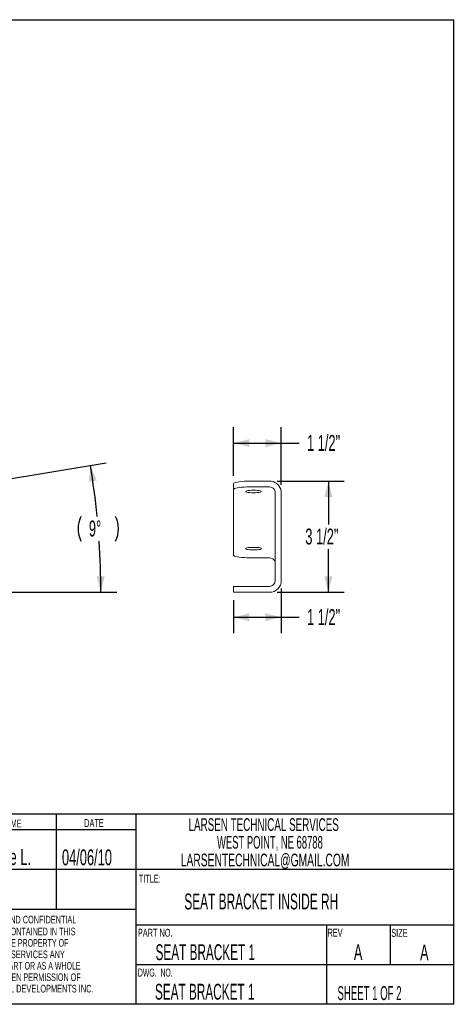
# Model space of a CAD drawing. Header units: inches. Extents: x 1.5 to 42.5, y 1.5 to 32.5.
# Tile 2 of 2: x 28.8 to 42.5, y 1.5 to 32.5. Entities that reach past the tile are written whole.
import ezdxf

# ---------------------------------------------------------------- set-up
doc = ezdxf.new("R2010")
doc.units = ezdxf.units.IN
doc.header["$MEASUREMENT"] = 0
doc.layers.add('TITLE_BLOCK', color=7, linetype='Continuous')
doc.styles.add('SLDTEXTSTYLE0', font='TXT', dxfattribs={"width": 0.559625})
doc.styles.add('SLDTEXTSTYLE1', font='TXT', dxfattribs={"width": 0.554583})
doc.styles.add('SLDTEXTSTYLE10', font='TXT', dxfattribs={"width": 0.552845})
doc.styles.add('SLDTEXTSTYLE11', font='TXT', dxfattribs={"width": 0.571389})
doc.styles.add('SLDTEXTSTYLE12', font='TXT', dxfattribs={"width": 0.548281})
doc.styles.add('SLDTEXTSTYLE13', font='TXT', dxfattribs={"width": 0.5775})
doc.styles.add('SLDTEXTSTYLE14', font='TXT', dxfattribs={"width": 0.558462})
doc.styles.add('SLDTEXTSTYLE15', font='TXT', dxfattribs={"width": 0.578696})
doc.styles.add('SLDTEXTSTYLE2', font='TXT', dxfattribs={"width": 0.51425})
doc.styles.add('SLDTEXTSTYLE4', font='TXT', dxfattribs={"width": 0.605})
doc.styles.add('SLDTEXTSTYLE5', font='TXT', dxfattribs={"width": 0.518571})
doc.styles.add('SLDTEXTSTYLE8', font='TXT', dxfattribs={"width": 0.581731})
doc.styles.add('SLDTEXTSTYLE9', font='TXT', dxfattribs={"width": 0.565968})
doc.dimstyles.new('SLDDIMSTYLE0', dxfattribs={"dimtxt": 0.5, "dimasz": 0.5, "dimexe": 0, "dimexo": 0.0625, "dimgap": 0.125, "dimtad": 0, "dimtih": 1, "dimtoh": 1, "dimdec": 3, "dimzin": 12, "dimdsep": 46, "dimtxsty": 'SLDTEXTSTYLE4', "dimsah": 1, "dimcen": 0.09, "dimadec": 0, "dimazin": 0, "dimtfac": 1, "dimtdec": 3, "dimtofl": 0, "dimtmove": 0, "dimatfit": 3, "dimfxl": 0, "dimtolj": 1, "dimtzin": 12, "dimarcsym": 0})
doc.dimstyles.new('SLDDIMSTYLE1', dxfattribs={"dimtxt": 0.5, "dimasz": 0.5, "dimexe": 0, "dimexo": 0.0625, "dimgap": 0.125, "dimtad": 0, "dimtih": 1, "dimtoh": 1, "dimdec": 4, "dimlfac": 4, "dimzin": 12, "dimdsep": 46, "dimtxsty": 'SLDTEXTSTYLE4', "dimsah": 1, "dimcen": 0.09, "dimadec": 0, "dimazin": 0, "dimtfac": 1, "dimtdec": 3, "dimtofl": 0, "dimtmove": 0, "dimatfit": 3, "dimfxl": 0, "dimtolj": 1, "dimtzin": 12, "dimarcsym": 0})

# ---------------------------------------------------------------- blocks, each defined once
blk = doc.blocks.new('SW_NOTE_1')
at = {"layer": 'TITLE_BLOCK', "color": 0, "char_height": 0.24, "attachment_point": 1}
for s, insert, style in [('THE INFORMATION CONTAINED IN THIS', (0, 0.309), 'SLDTEXTSTYLE9'), ('DRAWING IS THE SOLE PROPERTY OF', (0, -0.051), 'SLDTEXTSTYLE10'), ('LARSEN TECHNICAL SERVICES ANY', (0, -0.411), 'SLDTEXTSTYLE11'), ('REPRODUCTION IN PART OR AS A WHOLE', (0, -0.771), 'SLDTEXTSTYLE12'), ('WITHOUT THE WRITTEN PERMISSION OF', (0, -1.131), 'SLDTEXTSTYLE9'), ('DONNER INDUSTRIAL DEVELOPMENTS INC.', (0, -1.491), 'SLDTEXTSTYLE13'), ('IS  PROHIBITED.', (0, -1.851), 'SLDTEXTSTYLE14')]:
    blk.add_mtext(s, dxfattribs=dict(at, insert=insert, style=style))
blk = doc.blocks.new('SW_NOTE_2')
at = {"layer": 'TITLE_BLOCK', "color": 0, "char_height": 0.4, "attachment_point": 1}
for s, insert, style in [('LARSEN TECHNICAL SERVICES', (0, 0.516), 'SLDTEXTSTYLE15'), ('WEST POINT, NE 68788', (0.896, -0.042), 'SLDTEXTSTYLE1'), ('LARSENTECHNICAL@GMAIL.COM', (-0.245, -0.599), 'SLDTEXTSTYLE4')]:
    blk.add_mtext(s, dxfattribs=dict(at, insert=insert, style=style))
blk = doc.blocks.new('*D10')
at = {"layer": 'TITLE_BLOCK'}
for p, q in [((27.858, 17.935), (31.555, 18.548)), ((24.186, 14.473), (31.891, 14.473))]:
    blk.add_line(p, q, dxfattribs=at)
for centre, radius, start, end in [((6.981, 14.473), 24.41, 5.6232, 9.4135), ((31.542, 16.476), 0.869, 153.4349, 206.5651), ((31.075, 16.476), 0.869, 333.4349, 26.5651), ((6.981, 14.473), 24.41, 360, 3.7915)]:
    blk.add_arc(centre, radius, start, end, dxfattribs=at)
for points in [[(31.062, 18.466), (31.015, 17.953), (31.262, 17.991)], [(31.391, 14.473), (31.511, 14.975), (31.261, 14.972)]]:
    blk.add_solid(points, dxfattribs=at)
at = {"layer": 'TITLE_BLOCK', "insert": (31.014, 16.732), "char_height": 0.5, "attachment_point": 1, "style": 'SLDTEXTSTYLE4'}
blk.add_mtext('9°', dxfattribs=at)
blk = doc.blocks.new('*D16')
at = {"layer": 'TITLE_BLOCK'}
for p, q in [((37.07, 14.598), (37.07, 13.189)), ((35.57, 14.223), (35.57, 13.189)), ((35.57, 13.689), (37.07, 13.689)), ((37.07, 13.689), (37.63, 13.689))]:
    blk.add_line(p, q, dxfattribs=at)
for points in [[(35.57, 13.689), (36.07, 13.564), (36.07, 13.814)], [(37.07, 13.689), (36.57, 13.814), (36.57, 13.564)]]:
    blk.add_solid(points, dxfattribs=at)
at = {"layer": 'TITLE_BLOCK', "insert": (37.88, 13.945), "char_height": 0.5, "attachment_point": 1, "style": 'SLDTEXTSTYLE4'}
blk.add_mtext('1 1/2"', dxfattribs=at)
blk = doc.blocks.new('*D17')
at = {"layer": 'TITLE_BLOCK'}
for p, q in [((35.57, 18.144), (35.57, 19.671)), ((37.07, 17.853), (37.07, 19.671)), ((35.57, 19.171), (37.07, 19.171)), ((37.07, 19.171), (37.63, 19.171))]:
    blk.add_line(p, q, dxfattribs=at)
for points in [[(35.57, 19.171), (36.07, 19.046), (36.07, 19.296)], [(37.07, 19.171), (36.57, 19.296), (36.57, 19.046)]]:
    blk.add_solid(points, dxfattribs=at)
at = {"layer": 'TITLE_BLOCK', "insert": (37.88, 19.427), "char_height": 0.5, "attachment_point": 1, "style": 'SLDTEXTSTYLE4'}
blk.add_mtext('1 1/2"', dxfattribs=at)
blk = doc.blocks.new('*D18')
at = {"layer": 'TITLE_BLOCK'}
for p, q in [((36.945, 17.976), (39.053, 17.976)), ((38.553, 17.976), (38.553, 16.613)), ((38.553, 14.473), (38.553, 15.836)), ((36.945, 14.473), (39.053, 14.473))]:
    blk.add_line(p, q, dxfattribs=at)
for points in [[(38.553, 17.976), (38.428, 17.476), (38.678, 17.476)], [(38.553, 14.473), (38.678, 14.973), (38.428, 14.973)]]:
    blk.add_solid(points, dxfattribs=at)
at = {"layer": 'TITLE_BLOCK', "insert": (37.827, 16.48), "char_height": 0.5, "attachment_point": 1, "style": 'SLDTEXTSTYLE4'}
blk.add_mtext('3 1/2"', dxfattribs=at)

msp = doc.modelspace()

# ---------------------------------------------------------------- linework, layer by layer
at = {"color": 7, "linetype": 'Continuous', "lineweight": 15}
for p, q in [((35.570485, 17.708824), (35.570485, 17.893799)), ((35.570485, 17.708824), (35.570485, 15.643891)), ((36.695485, 17.975579), (36.070485, 17.975579)), ((36.695485, 17.790604), (36.070485, 17.790604)), ((36.882985, 17.193079), (36.882985, 17.60337)), ((37.070485, 17.60337), (37.070485, 17.193079)), ((36.882985, 15.362287), (36.882985, 17.193079)), ((37.070485, 15.362287), (37.070485, 17.193079)), ((36.070485, 15.562112), (36.695485, 15.562112)), ((36.882985, 14.916398), (36.882985, 15.362287)), ((37.070485, 15.362287), (37.070485, 14.916398)), ((36.882985, 14.848385), (36.882985, 14.916398)), ((37.070485, 14.848385), (37.070485, 14.916398)), ((35.570485, 14.473385), (35.570485, 14.660885)), ((35.570485, 14.660885), (35.632985, 14.660885)), ((35.632985, 14.660885), (36.695485, 14.660885)), ((35.632985, 14.473385), (35.570485, 14.473385)), ((35.632985, 14.473385), (36.695485, 14.473385))]:
    msp.add_line(p, q, dxfattribs=at)
at = {"color": 7, "linetype": 'Continuous', "lineweight": 15, "flags": 128}
for points in [[(35.570485, 17.893799), (35.578081, 17.908), (35.600639, 17.921769), (35.637473, 17.934689), (35.687463, 17.946366), (35.749092, 17.956446), (35.820485, 17.964622), (35.899475, 17.970647), (35.983661, 17.974336), (36.070485, 17.975579)], [(36.070485, 17.790604), (35.983661, 17.789361), (35.899475, 17.785672), (35.820485, 17.779647), (35.749092, 17.771471), (35.687463, 17.761391), (35.637473, 17.749714), (35.600639, 17.736794), (35.578081, 17.723025), (35.570485, 17.708824)], [(36.195485, 17.688379), (36.255314, 17.687191), (36.311666, 17.683696), (36.361266, 17.678096), (36.401231, 17.670717), (36.429239, 17.661989), (36.443663, 17.652418), (36.443663, 17.642561), (36.429239, 17.63299), (36.401231, 17.624262), (36.361266, 17.616883), (36.311666, 17.611284), (36.255314, 17.607788), (36.195485, 17.6066), (36.135656, 17.607788), (36.079305, 17.611284), (36.029705, 17.616883), (35.989739, 17.624262), (35.961731, 17.63299), (35.947308, 17.642561), (35.947308, 17.652418), (35.961731, 17.661989), (35.989739, 17.670717), (36.029705, 17.678096), (36.079305, 17.683696), (36.135656, 17.687191), (36.195485, 17.688379)], [(36.195485, 15.88923), (36.255314, 15.888042), (36.311666, 15.884546), (36.361266, 15.878946), (36.401231, 15.871568), (36.429239, 15.86284), (36.443663, 15.853269), (36.443663, 15.843411), (36.429239, 15.83384), (36.401231, 15.825112), (36.361266, 15.817734), (36.311666, 15.812134), (36.255314, 15.808638), (36.195485, 15.80745), (36.135656, 15.808638), (36.079305, 15.812134), (36.029705, 15.817734), (35.989739, 15.825112), (35.961731, 15.83384), (35.947308, 15.843411), (35.947308, 15.853269), (35.961731, 15.86284), (35.989739, 15.871568), (36.029705, 15.878946), (36.079305, 15.884546), (36.135656, 15.888042), (36.195485, 15.88923)], [(35.570485, 15.643891), (35.578081, 15.62969), (35.600639, 15.615921), (35.637473, 15.603001), (35.687463, 15.591324), (35.749092, 15.581244), (35.820485, 15.573068), (35.899475, 15.567044), (35.983661, 15.563354), (36.070485, 15.562112)]]:
    msp.add_lwpolyline(points, dxfattribs=at)
at = {"color": 7, "linetype": 'Continuous', "lineweight": 15}
for centre, radius, start, end in [((36.696983, 17.601056), 0.374526, 18.637623, 90.2290381), ((36.6958, 17.602165), 0.188439, 38.9976187, 90.095645), ((36.6962, 15.374772), 0.187341, 19.9833547, 90.2185711), ((36.695485, 14.848385), 0.1875, 270, 0), ((36.695485, 14.848385), 0.375, 270, 0)]:
    msp.add_arc(centre, radius, start, end, dxfattribs=at)
for points, knots in [([(36.882985, 17.60337), (36.882985, 17.614038), (36.882126, 17.624575), (36.878691, 17.645385), (36.876097, 17.655714), (36.865663, 17.685917), (36.855561, 17.70423), (36.842249, 17.720747)], [0, 0, 0, 0, 0.25, 0.25, 0.5, 0.5, 1, 1, 1, 1]), ([(36.872262, 15.438795), (36.875895, 15.428658), (36.878567, 15.418273), (36.882121, 15.397028), (36.882985, 15.386117), (36.882985, 15.375383)], [0, 0, 0, 0, 0.5, 0.5, 1, 1, 1, 1])]:
    msp.add_open_spline(points, degree=3, knots=knots, dxfattribs=at)
msp.add_open_spline([(37.051868, 17.720747), (37.064449, 17.682841), (37.070485, 17.643699), (37.070485, 17.60337)], degree=3, dxfattribs=at)
at = {"layer": 'TITLE_BLOCK'}
for p, q in [((1.498889, 32.501848), (42.498889, 32.501848)), ((42.498889, 1.501848), (42.498889, 32.501848)), ((21.498889, 7.501848), (42.498889, 7.501848)), ((29.998889, 4.501848), (29.998889, 7.501848)), ((32.498889, 1.501848), (32.498889, 7.501848)), ((21.498889, 7.001848), (32.498889, 7.001848)), ((21.498889, 5.751848), (42.498889, 5.751848)), ((21.498889, 4.501848), (32.498889, 4.501848)), ((32.498889, 4.001848), (42.498889, 4.001848)), ((38.498889, 4.001848), (38.498889, 1.501848)), ((40.498889, 4.001848), (40.498889, 2.751848)), ((32.498889, 2.751848), (42.498889, 2.751848)), ((42.498889, 1.501848), (1.498889, 1.501848))]:
    msp.add_line(p, q, dxfattribs=at)

# ---------------------------------------------------------------- block references
at = {"layer": 'TITLE_BLOCK', "color": 7}
for name, p in [('SW_NOTE_2', (34.151719, 6.844433)), ('SW_NOTE_1', (26.216262, 3.606094))]:
    msp.add_blockref(name, p, dxfattribs=at)

# ---------------------------------------------------------------- texts
at = {"layer": 'TITLE_BLOCK', "color": 7, "attachment_point": 1}
for s, insert, char_height, style in [('NAME', (28.229724, 7.32025), 0.25, 'SLDTEXTSTYLE4'), ('DATE', (30.86563, 7.33509), 0.25, 'SLDTEXTSTYLE4'), ('TITLE:', (32.585052, 5.580325), 0.25, 'SLDTEXTSTYLE4'), ('SEAT BRACKET INSIDE RH', (34.016967, 4.988416), 0.5, 'SLDTEXTSTYLE0'), ('PROPRIETARY AND CONFIDENTIAL', (26.673062, 4.287652), 0.2364532, 'SLDTEXTSTYLE8'), ('PART NO.', (32.556967, 3.879812), 0.25, 'SLDTEXTSTYLE4'), ('REV', (38.526426, 3.884122), 0.25, 'SLDTEXTSTYLE4'), ('SIZE', (40.53263, 3.876266), 0.25, 'SLDTEXTSTYLE4'), ('SEAT BRACKET 1', (33.112363, 3.392974), 0.5, 'SLDTEXTSTYLE1'), ('A', (41.438692, 3.382892), 0.5, 'SLDTEXTSTYLE4'), ('DWG.  NO.', (32.557264, 2.625702), 0.25, 'SLDTEXTSTYLE5'), ('SHEET 1 OF 2', (38.839444, 2.074739), 0.44, 'SLDTEXTSTYLE2')]:
    msp.add_mtext(s, dxfattribs=dict(at, insert=insert, char_height=char_height, style=style))
at = {"layer": 'TITLE_BLOCK', "char_height": 0.5, "attachment_point": 1}
for s, insert, style in [('Mike L.', (27.888747, 6.387333), 'SLDTEXTSTYLE4'), ('04/06/10', (30.165877, 6.378952), 'SLDTEXTSTYLE4'), ('A', (39.354805, 3.39364), 'SLDTEXTSTYLE4'), ('SEAT BRACKET 1', (33.093853, 2.148039), 'SLDTEXTSTYLE1')]:
    msp.add_mtext(s, dxfattribs=dict(at, insert=insert, style=style))

# ---------------------------------------------------------------- dimensions: what is measured, and where the dimension line sits
at = {"layer": 'TITLE_BLOCK'}
for base, p1, p2, angle, picture, middle in [((35.570485, 19.171197), (37.070485, 17.60337), (35.570485, 17.893799), 0, '*D17', (38.606984, 19.171197)), ((38.553484, 14.473385), (36.695485, 17.975579), (36.695485, 14.473385), 90, '*D18', (38.553484, 16.224482)), ((35.570485, 13.689113), (37.070485, 14.848385), (35.570485, 14.473385), 0, '*D16', (38.606984, 13.689113))]:
    dim = msp.add_linear_dim(base=base, p1=p1, p2=p2, angle=angle, dimstyle='SLDDIMSTYLE0', dxfattribs=at)
    dim.commit()
    dim.dimension.update_dxf_attribs({"geometry": picture, "text_midpoint": middle, "dimtype": 160})
dim = msp.add_angular_dim_2l(base=(31.37011, 15.47572), line1=((11.748052, 14.473385), (23.935552, 14.473385)), line2=((27.611651, 17.893799), (15.156665, 15.828866)), text='(<>)', dimstyle='SLDDIMSTYLE1', dxfattribs=at)
dim.commit()
dim.dimension.update_dxf_attribs({"geometry": '*D10', "text_midpoint": (31.30838, 16.476365), "dimtype": 162})

doc.saveas('drawing.dxf')
